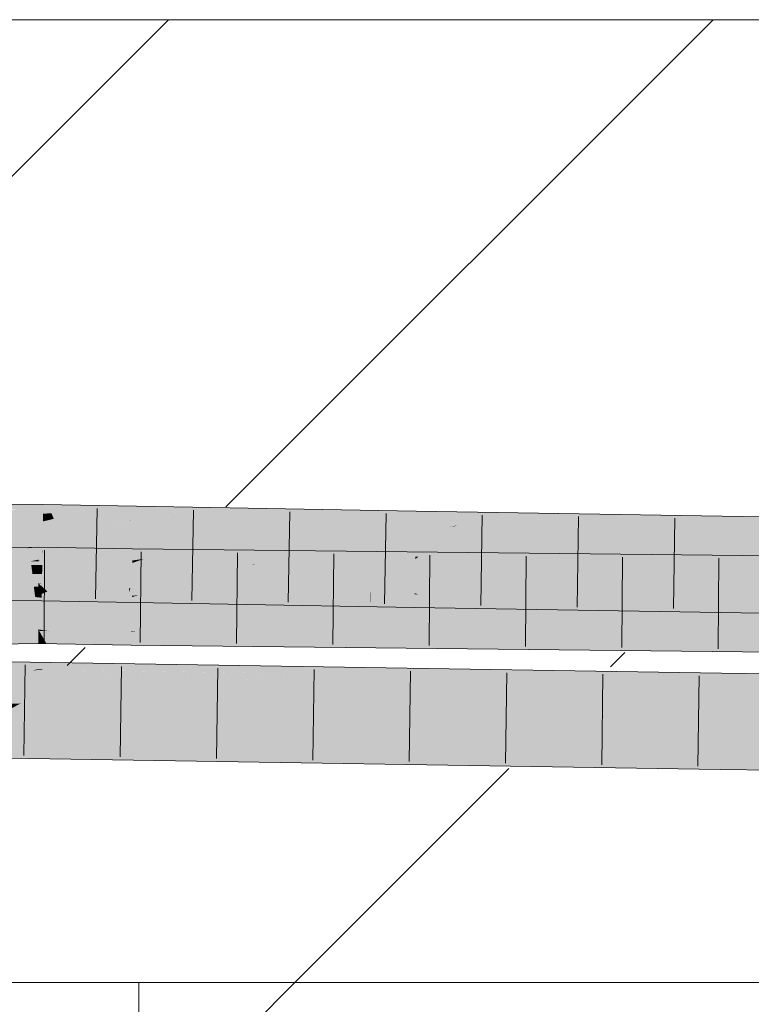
# Model space of a CAD drawing. Extents: x -720 to 300, y 62 to 1107.
# Tile 108 of 117: x 206.84 to 208.74, y 715.54 to 718.1. Entities that reach past the tile are written whole.
import ezdxf
from ezdxf.lldxf.tags import DXFTag

# ---------------------------------------------------------------- set-up
doc = ezdxf.new("R2010")
doc.units = 0
doc.layers.get('0').update_dxf_attribs({"lineweight": 35})
doc.layers.add('E_Detail_Linie_Text_Bem', color=7, linetype='Continuous', lineweight=13)
for name, color, linetype, lineweight, true_color in [('E_Detail_Wandschraffur', 7, 'Continuous', 5, 0xc0c0c0), ('E_Leerrohr 25-A06G9FMB8I', 7, 'Continuous', 9, 0xff8000), ('E_Leerrohr 25-Shading', 7, 'Continuous', 9, 0xff8000)]:
    doc.layers.add(name, color=color, linetype=linetype, lineweight=lineweight, true_color=true_color)
tags = doc.linetypes.add('fein_strichliert', pattern=[4, 1, -2, 1]).pattern_tags.tags
tags[8:9] = [DXFTag(74, 4), DXFTag(75, 0), DXFTag(340, '0'), DXFTag(46, 0.0), DXFTag(50, 0.0), DXFTag(44, 0.0), DXFTag(45, 0.0)]
tags[6:7] = [DXFTag(74, 4), DXFTag(75, 0), DXFTag(340, '0'), DXFTag(46, 0.0), DXFTag(50, 0.0), DXFTag(44, 0.0), DXFTag(45, 0.0)]
tags[4:5] = [DXFTag(74, 4), DXFTag(75, 0), DXFTag(340, '0'), DXFTag(46, 0.0), DXFTag(50, 0.0), DXFTag(44, 0.0), DXFTag(45, 0.0)]

# ---------------------------------------------------------------- blocks, each defined once
blk = doc.blocks.new('Shading-A06G9FDB8I', base_point=(181.435, 714.5839))
at = {"layer": 'E_Leerrohr 25-Shading', "color": 43, "true_color": 0xd7ab7f}
for points in [[(206.8991, 716.8348), (206.7547, 716.8058), (206.8988, 716.8167)], [(206.7756, 716.8422), (206.7582, 716.8217), (206.8992, 716.8406), (206.8991, 716.8348)], [(206.7584, 716.8065), (206.8991, 716.8348), (206.8287, 716.8282)], [(206.8991, 716.8348), (206.8988, 716.8167), (206.9533, 716.8397), (206.9204, 716.8182)], [(206.9533, 716.8397), (206.8992, 716.8406), (206.8991, 716.8348)], [(206.9533, 716.8397), (206.9204, 716.8182), (207.1684, 716.8359)], [(207.4314, 716.8313), (207.1684, 716.8359), (206.9905, 716.8186), (207.0177, 716.8251)], [(207.4314, 716.8313), (206.9905, 716.8186), (207.2258, 716.82)], [(207.2321, 716.82), (207.4314, 716.8313), (207.2344, 716.8204)], [(207.2321, 716.82), (207.6723, 716.8247), (207.4314, 716.8313), (207.6879, 716.8268)], [(207.6829, 716.8226), (207.7561, 716.8256), (207.6555, 716.8224), (207.6723, 716.8247)], [(207.6723, 716.8247), (207.7561, 716.8256), (207.6879, 716.8268)], [(207.6829, 716.8226), (207.8668, 716.8237), (207.7561, 716.8256)], [(206.7547, 716.8058), (206.8986, 716.804), (206.8988, 716.8167)], [(206.9263, 716.8035), (206.9204, 716.8182), (206.8986, 716.804)], [(206.8988, 716.8167), (206.8986, 716.804), (206.9204, 716.8182)], [(207.0177, 716.8251), (206.9204, 716.8182), (206.9905, 716.8186)], [(206.9263, 716.8035), (206.928, 716.8036), (206.9204, 716.8182), (206.9905, 716.8186)], [(207.2321, 716.82), (207.2258, 716.82), (207.1257, 716.8), (206.9263, 716.8035)], [(206.928, 716.8036), (207.2258, 716.82), (206.9905, 716.8186)], [(207.1257, 716.8), (207.6555, 716.8224), (207.2321, 716.82)], [(207.1257, 716.8), (207.1291, 716.7999), (207.6555, 716.8224), (207.6451, 716.8211)], [(207.6451, 716.8211), (207.1291, 716.7999), (207.6008, 716.8151)], [(207.6008, 716.8151), (207.1291, 716.7999), (207.4464, 716.7944)], [(207.2344, 716.8204), (207.2258, 716.82), (207.2321, 716.82)], [(207.6723, 716.8247), (207.2321, 716.82), (207.6555, 716.8224)], [(207.8668, 716.8237), (207.6008, 716.8151), (207.4481, 716.7944), (207.4464, 716.7944)], [(207.8668, 716.8237), (207.4481, 716.7944), (207.8665, 716.8054)], [(207.4481, 716.7944), (207.8662, 716.7871), (207.8665, 716.8054)], [(207.6829, 716.8226), (207.6451, 716.8211), (207.8668, 716.8237), (207.6008, 716.8151)], [(207.6451, 716.8211), (207.6829, 716.8226), (207.6555, 716.8224)], [(207.8662, 716.7871), (208.2869, 716.8168), (207.8665, 716.8054)], [(208.3154, 716.8156), (208.2869, 716.8168), (207.9678, 716.7854), (207.8662, 716.7871)], [(208.2869, 716.8168), (207.8668, 716.8237), (207.8665, 716.8054)], [(208.7672, 716.796), (208.3154, 716.8156), (207.9769, 716.7853), (207.9678, 716.7854)], [(208.3229, 716.8163), (208.2869, 716.8168), (208.3154, 716.8156)], [(208.7674, 716.809), (208.3229, 716.8163), (208.7672, 716.796), (208.3154, 716.8156)], [(207.9769, 716.7853), (208.7668, 716.7724), (208.7672, 716.796)], [(206.8569, 716.7271), (206.6683, 716.7095), (206.7843, 716.7084), (206.6538, 716.6955)], [(206.8356, 716.7292), (206.6683, 716.7095), (206.8666, 716.7296), (206.8569, 716.7271)], [(206.8869, 716.7186), (206.8869, 716.7299), (206.7843, 716.7084), (206.8569, 716.7271)], [(206.8569, 716.7271), (206.8869, 716.7299), (206.8666, 716.7296)], [(206.8869, 716.7186), (206.8868, 716.7051), (207.0141, 716.7276), (206.9414, 716.708)], [(207.0141, 716.7276), (206.8869, 716.7299), (206.8869, 716.7186)], [(207.0439, 716.7271), (207.0141, 716.7276), (206.9428, 716.7081), (206.9414, 716.708)], [(207.1305, 716.7255), (207.0439, 716.7271), (207.1304, 716.7183), (206.9428, 716.7081)], [(207.1304, 716.7183), (207.1303, 716.7042), (207.2309, 716.7244), (207.1802, 716.7065)], [(207.2309, 716.7244), (207.1305, 716.7255), (207.1304, 716.7183)], [(207.3331, 716.7233), (207.2309, 716.7244), (207.2273, 716.7087), (207.1802, 716.7065)], [(207.5005, 716.7214), (207.3331, 716.7233), (207.2273, 716.7087)], [(206.8869, 716.7186), (206.7149, 716.6908), (206.8868, 716.7051)], [(206.8868, 716.6976), (206.8868, 716.7051), (206.8643, 716.693), (206.7149, 716.6908)], [(206.7173, 716.6912), (206.8869, 716.7186), (206.7843, 716.7084)], [(206.8868, 716.6944), (206.8868, 716.6976), (206.8668, 716.6931), (206.8643, 716.693)], [(206.9391, 716.7074), (206.9414, 716.708), (206.8868, 716.6976), (206.8868, 716.7051)], [(206.8915, 716.6946), (206.9391, 716.7074), (206.8868, 716.6944), (206.8868, 716.6976)], [(207.1303, 716.7042), (206.8915, 716.6946), (207.0887, 716.6896), (206.8868, 716.6933)], [(207.1304, 716.7183), (206.9414, 716.708), (207.1303, 716.7042), (206.8915, 716.6946)], [(207.1302, 716.6954), (207.1303, 716.7042), (207.0895, 716.6899)], [(207.5744, 716.7048), (207.1301, 716.6888), (207.6588, 716.7045), (207.4931, 716.6896)], [(207.1301, 716.6888), (207.5744, 716.7048), (207.1358, 716.6909)], [(207.1358, 716.6909), (207.1602, 716.6995), (207.1301, 716.6907), (207.1302, 716.6954)], [(207.1602, 716.6995), (207.1802, 716.7065), (207.1302, 716.6954), (207.1303, 716.7042)], [(207.1358, 716.6909), (207.5744, 716.7048), (207.1602, 716.6995), (207.2104, 716.7064)], [(207.2104, 716.7064), (207.1802, 716.7065), (207.1602, 716.6995)], [(207.2273, 716.7087), (207.1802, 716.7065), (207.2104, 716.7064)], [(207.2104, 716.7064), (207.5005, 716.7214), (207.2273, 716.7087)], [(207.2104, 716.7064), (207.7666, 716.7141), (207.5005, 716.7214), (207.8102, 716.718)], [(207.5744, 716.7048), (207.7117, 716.7092), (207.2104, 716.7064), (207.7666, 716.7141)], [(207.4931, 716.6896), (207.7153, 716.6901), (207.6588, 716.7045), (208.3461, 716.7016)], [(207.7117, 716.7092), (207.5744, 716.7048), (207.6588, 716.7045)], [(208.7105, 716.7082), (207.9429, 716.7166), (207.6588, 716.7045), (207.7117, 716.7092)], [(208.7105, 716.7082), (207.6588, 716.7045), (208.3461, 716.7016)], [(207.7117, 716.7092), (207.9429, 716.7166), (207.7666, 716.7141)], [(208.3461, 716.7016), (207.7153, 716.6901), (209.0344, 716.6987), (208.8835, 716.6926)], [(207.7666, 716.7141), (207.9429, 716.7166), (207.8102, 716.718)], [(208.7105, 716.7082), (208.3461, 716.7016), (209.1521, 716.7034), (209.0344, 716.6987)], [(206.8668, 716.6931), (206.8868, 716.6933), (206.8868, 716.6944)], [(206.8868, 716.6944), (206.8868, 716.6933), (206.8915, 716.6946)], [(207.1301, 716.6907), (207.1302, 716.6954), (207.0887, 716.6896), (207.0895, 716.6899)], [(207.0887, 716.6896), (207.1301, 716.6888), (207.1301, 716.6907)], [(207.1301, 716.6907), (207.1301, 716.6888), (207.1358, 716.6909)], [(207.4931, 716.6896), (207.1301, 716.6888), (207.4458, 716.6854)], [(207.4519, 716.6854), (207.7153, 716.6901), (207.4458, 716.6854), (207.4931, 716.6896)], [(207.7153, 716.6901), (207.4519, 716.6854), (208.8835, 716.6926), (208.8342, 716.6907)], [(208.8342, 716.6907), (207.4519, 716.6854), (208.4319, 716.6746)], [(209.9266, 716.6949), (208.8342, 716.6907), (208.4343, 716.6746), (208.4319, 716.6746)], [(209.9266, 716.6949), (208.4343, 716.6746), (209.9266, 716.6804)], [(208.4343, 716.6746), (209.9265, 716.6583), (209.9266, 716.6804)], [(206.752, 716.6258), (206.8764, 716.6143), (206.7453, 716.6292), (206.8763, 716.6147)], [(206.7453, 716.6292), (206.8763, 716.6147), (206.8746, 716.6275)], [(206.8764, 716.6143), (206.752, 716.6258), (206.8782, 716.6006), (206.7809, 716.6113)], [(206.8763, 716.6147), (206.8754, 716.6275), (206.8746, 716.6275)], [(206.8763, 716.6147), (206.8954, 716.6125), (206.8754, 716.6275), (206.8956, 716.626)], [(206.8956, 716.626), (206.8956, 716.6273), (206.8754, 716.6275)], [(206.8954, 716.6125), (206.9355, 716.6086), (206.8956, 716.626), (206.8988, 716.6258)], [(206.8988, 716.6258), (206.8956, 716.6273), (206.8956, 716.626)], [(207.1215, 716.6233), (206.8956, 716.6273), (207.1221, 716.6147)], [(207.1221, 716.6147), (206.8956, 716.6273), (207.1226, 716.6082), (206.8988, 716.6258)], [(207.1226, 716.6082), (206.8988, 716.6258), (207.1239, 716.5901), (206.9355, 716.6086)], [(207.1221, 716.6147), (207.1254, 716.6232), (207.1215, 716.6233)], [(207.1221, 716.6147), (207.7477, 716.5847), (207.1254, 716.6232), (207.7477, 716.5861)], [(207.1254, 716.6232), (207.7477, 716.5861), (207.7469, 716.6124)], [(206.7809, 716.6113), (206.8202, 716.5916), (206.8951, 716.5987), (206.895, 716.5906)], [(206.8764, 716.6143), (206.8954, 716.6125), (206.8763, 716.6147)], [(206.8954, 716.6125), (206.8764, 716.6143), (206.8951, 716.5987), (206.8782, 716.6006)], [(206.895, 716.5906), (206.9772, 716.5892), (206.8951, 716.5987)], [(206.8951, 716.5987), (206.9772, 716.5892), (206.8954, 716.6125), (206.9355, 716.6086)], [(207.1239, 716.5901), (206.9355, 716.6086), (207.1242, 716.5866), (206.9772, 716.5892)], [(207.7477, 716.5847), (207.1221, 716.6147), (207.7478, 716.5801)], [(207.1226, 716.6082), (207.7478, 716.5801), (207.1221, 716.6147)], [(207.4759, 716.5805), (207.1226, 716.6082), (207.168, 716.5859), (207.1239, 716.5901)], [(207.1226, 716.6082), (207.4759, 716.5805), (207.7478, 716.5801), (207.748, 716.5757)], [(207.7477, 716.5861), (207.7483, 716.6124), (207.7469, 716.6124)], [(207.7477, 716.5861), (207.8627, 716.5792), (207.7483, 716.6124), (207.8632, 716.6078)], [(207.8632, 716.6078), (207.8632, 716.6104), (207.7483, 716.6124)], [(207.8627, 716.5792), (207.9929, 716.5716), (207.8632, 716.6078), (207.8731, 716.6074)], [(207.8731, 716.6074), (207.8632, 716.6104), (207.8632, 716.6078)], [(207.8632, 716.6104), (207.8731, 716.6074), (208.7642, 716.5956), (208.7639, 716.5732)], [(207.8731, 716.6074), (207.9929, 716.5716), (208.7639, 716.5732), (208.7637, 716.559)], [(207.168, 716.5859), (207.1239, 716.5901), (207.1242, 716.5866)], [(207.7477, 716.5847), (207.8627, 716.5792), (207.7477, 716.5861)], [(207.8626, 716.5737), (207.8627, 716.5792), (207.7478, 716.5801), (207.7477, 716.5847)], [(207.748, 716.5757), (207.8626, 716.5737), (207.7478, 716.5801)], [(207.8626, 716.5737), (207.9929, 716.5716), (207.8627, 716.5792)], [(206.8864, 716.5129), (206.8864, 716.5165), (206.657, 716.5133)], [(206.6715, 716.5088), (206.8864, 716.5041), (206.657, 716.5133), (206.8864, 716.5129)], [(206.8864, 716.494), (206.8864, 716.5041), (206.6937, 716.5018), (206.6715, 716.5088)], [(206.6937, 716.5018), (206.7278, 716.4912), (206.8864, 716.494), (206.8863, 716.4816)], [(206.8863, 716.4816), (206.9073, 716.4796), (206.8864, 716.494), (206.8997, 716.4929)], [(206.9145, 716.5118), (206.8864, 716.5165), (206.8885, 716.5128)], [(206.8885, 716.5128), (206.8864, 716.5165), (206.8864, 716.5129)], [(206.9145, 716.5118), (207.128, 716.5031), (206.8864, 716.5165), (207.1281, 716.5105)], [(207.1281, 716.5105), (207.1281, 716.5121), (206.8864, 716.5165)], [(206.8864, 716.5041), (206.8937, 716.5037), (206.8864, 716.5129), (206.8885, 716.5128)], [(206.8864, 716.494), (206.8997, 716.4929), (206.8864, 716.5041), (206.8937, 716.5037)], [(206.8937, 716.5037), (207.0001, 716.4972), (206.8885, 716.5128), (206.9145, 716.5118)], [(207.1277, 716.4755), (207.0001, 716.4972), (206.8997, 716.4929), (206.8937, 716.5037)], [(206.8997, 716.4929), (206.9073, 716.4796), (207.1164, 716.4757)], [(207.1277, 716.4755), (206.8997, 716.4929), (207.1164, 716.4757)], [(207.1278, 716.4894), (207.128, 716.5031), (207.0001, 716.4972), (206.9145, 716.5118)], [(207.0001, 716.4972), (207.1277, 716.4755), (207.1278, 716.4894)], [(207.1278, 716.4894), (207.4684, 716.4717), (207.128, 716.5031), (207.2328, 716.4997)], [(207.128, 716.5031), (207.2328, 716.4997), (207.1281, 716.5105), (207.1441, 716.5102)], [(207.3364, 716.5071), (207.1281, 716.5121), (207.1441, 716.5102)], [(209.9265, 716.4815), (207.1281, 716.5121), (209.9265, 716.4652), (207.3364, 716.5071)], [(207.1441, 716.5102), (207.1281, 716.5121), (207.1281, 716.5105)], [(209.9264, 716.4449), (207.3364, 716.5071), (207.2328, 716.4997), (207.1441, 716.5102)], [(207.2328, 716.4997), (207.4684, 716.4717), (208.4412, 716.4611)], [(209.9264, 716.4449), (207.2328, 716.4997), (208.4412, 716.4611)], [(207.3364, 716.5071), (209.9264, 716.4449), (209.9265, 716.4652)], [(206.7278, 716.4912), (206.7692, 716.4783), (206.8863, 716.4816), (206.8863, 716.4799)], [(206.8863, 716.4799), (206.9073, 716.4796), (206.8863, 716.4816)], [(207.1277, 716.4755), (207.4684, 716.4717), (207.1278, 716.4894)], [(206.9227, 716.4216), (206.8106, 716.42), (206.8939, 716.415), (206.8105, 716.415)], [(206.8107, 716.426), (206.8106, 716.42), (206.9598, 716.4301), (206.9227, 716.4216)], [(206.9598, 716.4301), (206.8108, 716.4325), (206.8107, 716.426)], [(207.5579, 716.4146), (206.9227, 716.4216), (206.8939, 716.415)], [(206.9598, 716.4301), (206.9227, 716.4216), (207.2267, 716.4257)], [(207.2267, 716.4257), (206.9227, 716.4216), (207.9263, 716.4144), (207.5579, 716.4146)], [(206.8104, 716.406), (206.8102, 716.3959), (206.8511, 716.4052)], [(207.1725, 716.3989), (206.8511, 716.4052), (207.1022, 716.3969), (206.8102, 716.3959)], [(207.1022, 716.3969), (206.8102, 716.3959), (206.9721, 716.3932)], [(206.8725, 716.4101), (206.8831, 716.4125), (206.8104, 716.4067), (206.8105, 716.4134)], [(206.8511, 716.4052), (206.8725, 716.4101), (206.8104, 716.406), (206.8104, 716.4067)], [(206.8939, 716.415), (206.8105, 716.415), (206.8831, 716.4125), (206.8105, 716.4134)], [(207.2471, 716.3975), (206.9027, 716.4118), (206.8511, 716.4052), (206.8725, 716.4101)], [(206.9027, 716.4118), (206.8856, 716.4125), (206.8725, 716.4101), (206.8831, 716.4125)], [(207.9531, 716.4), (206.8939, 716.415), (206.8831, 716.4125)], [(206.8856, 716.4125), (207.1255, 716.4086), (207.9531, 716.4), (207.7318, 716.3992)], [(206.9088, 716.4121), (206.8856, 716.4125), (206.9027, 716.4118)], [(207.9531, 716.4), (208.6599, 716.4025), (206.8939, 716.415), (207.5579, 716.4146)], [(207.6993, 716.399), (206.9088, 716.4121), (207.2471, 716.3975), (206.9027, 716.4118)], [(206.9721, 716.3932), (207.5159, 716.3857), (207.0117, 716.3943)], [(206.9721, 716.3932), (208.0599, 716.3756), (207.5159, 716.3857), (208.0952, 716.3757)], [(207.0117, 716.3943), (207.3249, 716.389), (207.1022, 716.3969), (207.3699, 716.3896)], [(207.2471, 716.3975), (207.1725, 716.3989), (207.1022, 716.3969)], [(207.1022, 716.3969), (207.3699, 716.3896), (207.2471, 716.3975), (207.5258, 716.392)], [(207.1255, 716.4086), (207.6993, 716.399), (207.7318, 716.3992)], [(208.6595, 716.3802), (207.6993, 716.399), (208.6594, 716.3697), (207.2471, 716.3975)], [(207.5258, 716.392), (207.3699, 716.3896), (208.2245, 716.3758), (207.5159, 716.3857)], [(207.5258, 716.392), (208.2245, 716.3758), (208.3449, 716.3759)], [(207.5579, 716.4146), (208.6599, 716.4025), (207.9263, 716.4144)], [(207.6993, 716.399), (208.6596, 716.3832), (207.7318, 716.3992), (208.6596, 716.3848)], [(207.6993, 716.399), (208.6595, 716.3802), (208.2113, 716.3906)], [(208.6596, 716.3848), (208.6597, 716.3917), (207.7318, 716.3992), (207.9531, 716.4)], [(208.6597, 716.3917), (208.6599, 716.4025), (207.9531, 716.4)], [(208.6595, 716.3802), (208.6596, 716.3832), (208.2113, 716.3906)], [(210.2581, 716.3683), (210.2582, 716.3799), (208.6596, 716.3848), (208.6597, 716.3917)], [(210.2582, 716.3799), (210.2582, 716.3848), (208.6597, 716.3917), (208.6599, 716.4025)], [(207.3249, 716.389), (207.5159, 716.3857), (207.3699, 716.3896)], [(207.5159, 716.3857), (208.0952, 716.3757), (208.2245, 716.3758)], [(208.0599, 716.3756), (208.6593, 716.3659), (208.0952, 716.3757)], [(208.0952, 716.3757), (208.6593, 716.3659), (208.2245, 716.3758), (208.6594, 716.3697)], [(208.2245, 716.3758), (208.6594, 716.3697), (208.3449, 716.3759)], [(208.6594, 716.3697), (208.6593, 716.3659), (210.258, 716.3482)], [(210.258, 716.3533), (208.6595, 716.3802), (210.258, 716.3482), (208.6594, 716.3697)], [(210.2581, 716.3638), (208.6596, 716.3832), (210.258, 716.3533), (208.6595, 716.3802)], [(210.2581, 716.3683), (208.6596, 716.3848), (209.9268, 716.3708)], [(209.9513, 716.3706), (208.6596, 716.3848), (210.2581, 716.3638), (208.6596, 716.3832)], [(208.1675, 716.1971), (206.8074, 716.2191), (206.8072, 716.2089)], [(206.8068, 716.1825), (208.6564, 716.1525), (206.8069, 716.1906), (208.6568, 716.1788)], [(206.8069, 716.1906), (208.1675, 716.1971), (206.8072, 716.2089)], [(208.1675, 716.1971), (206.8069, 716.1906), (207.209, 716.188)], [(208.1675, 716.1971), (207.209, 716.188), (208.6569, 716.1891), (208.6568, 716.1788)], [(209.8012, 716.1765), (208.6569, 716.1891), (208.6568, 716.1788)], [(208.6564, 716.1525), (209.8012, 716.1765), (208.6568, 716.1788)], [(208.6564, 716.1525), (210.2568, 716.1348), (209.8012, 716.1765), (210.257, 716.1714)]]:
    blk.add_solid(points, dxfattribs=at)
at = {"layer": 'E_Leerrohr 25-Shading', "color": 31, "true_color": 0xfabd7f}
for points in [[(206.7547, 716.8058), (206.7498, 716.7606), (206.8986, 716.804), (206.8985, 716.7968)], [(206.8985, 716.7968), (206.8978, 716.7567), (206.9263, 716.8035), (206.9116, 716.7592)], [(206.9263, 716.8035), (206.8986, 716.804), (206.8985, 716.7968)], [(207.1257, 716.8), (206.9263, 716.8035), (207.1212, 716.7985), (206.9116, 716.7592)], [(207.1291, 716.7999), (206.9116, 716.7592), (207.4481, 716.7944), (207.2621, 716.7695)], [(207.1291, 716.7999), (207.1257, 716.8), (207.1212, 716.7985)], [(206.8985, 716.7968), (206.7498, 716.7606), (206.8978, 716.7567), (206.7463, 716.7279)], [(207.866, 716.7757), (207.8662, 716.7871), (207.1189, 716.7117), (206.8971, 716.7156)], [(207.8662, 716.7871), (207.2621, 716.7695), (206.8971, 716.7156), (206.8988, 716.7208)], [(207.1189, 716.7117), (207.7457, 716.7008), (207.866, 716.7757), (207.8648, 716.7051)], [(207.2621, 716.7695), (207.8662, 716.7871), (207.4481, 716.7944)], [(207.866, 716.7757), (207.8648, 716.7051), (207.9769, 716.7853), (207.8735, 716.7054)], [(207.866, 716.7757), (207.9554, 716.7834), (207.8662, 716.7871), (207.9678, 716.7854)], [(207.9769, 716.7853), (207.8735, 716.7054), (208.7668, 716.7724), (208.7663, 716.7386)], [(207.9554, 716.7834), (207.9769, 716.7853), (207.9678, 716.7854)], [(206.8978, 716.7567), (206.7463, 716.7279), (206.8637, 716.716), (206.7451, 716.7175)], [(206.8978, 716.7567), (206.8637, 716.716), (206.8972, 716.7206)], [(206.9116, 716.7592), (206.8978, 716.7567), (206.8988, 716.7208), (206.8972, 716.7206)], [(207.2621, 716.7695), (206.9116, 716.7592), (206.8988, 716.7208)], [(207.8735, 716.7054), (207.8647, 716.6987), (208.7663, 716.7386), (208.7655, 716.684)], [(206.7451, 716.7175), (206.7452, 716.6821), (206.8637, 716.716), (206.8681, 716.6835)], [(206.8637, 716.716), (206.8971, 716.7156), (206.8972, 716.7206)], [(206.8637, 716.716), (206.868, 716.684), (206.8971, 716.7156), (206.8966, 716.6835)], [(206.8971, 716.7156), (206.8966, 716.6835), (207.1189, 716.7117), (207.1213, 716.6794)], [(206.8972, 716.7206), (206.8971, 716.7156), (206.8988, 716.7208)], [(207.7457, 716.7008), (207.1189, 716.7117), (207.7457, 716.6992), (207.1191, 716.7087)], [(207.7457, 716.6992), (207.1191, 716.7087), (207.7465, 716.6719), (207.1213, 716.6794)], [(207.7457, 716.7008), (207.8647, 716.6987), (207.8648, 716.7051)], [(207.8645, 716.6838), (207.8647, 716.6987), (207.7461, 716.6849), (207.7457, 716.7008)], [(208.7654, 716.676), (208.7655, 716.684), (207.8645, 716.6838), (207.8647, 716.6987)], [(207.8648, 716.7051), (207.8647, 716.6987), (207.8735, 716.7054)], [(206.8668, 716.6931), (206.7149, 716.6908), (206.7024, 716.6595), (206.6929, 716.6594)], [(206.8668, 716.6931), (206.7055, 716.6602), (206.8868, 716.6933), (206.707, 716.6602)], [(206.8662, 716.6603), (206.8867, 716.6627), (206.707, 716.6602), (206.8868, 716.6933)], [(206.7452, 716.6821), (206.7453, 716.6292), (206.8681, 716.6835), (206.8754, 716.6275)], [(206.8966, 716.6835), (206.868, 716.684), (206.8962, 716.6603), (206.8711, 716.6603)], [(207.0887, 716.6896), (206.8868, 716.6933), (206.8867, 716.6627)], [(206.9765, 716.6588), (207.0887, 716.6896), (206.8867, 716.6603), (206.8867, 716.6627)], [(207.1213, 716.6794), (206.8966, 716.6835), (207.1227, 716.66), (206.8962, 716.6603)], [(207.0134, 716.6581), (207.0887, 716.6896), (206.9765, 716.6588)], [(207.1301, 716.6888), (207.0887, 716.6896), (207.123, 716.6561), (207.0134, 716.6581)], [(207.7465, 716.6719), (207.1213, 716.6794), (207.7473, 716.645), (207.123, 716.6561)], [(207.1301, 716.6888), (207.123, 716.6561), (207.1297, 716.6567)], [(207.4519, 716.6854), (207.1297, 716.6567), (207.2447, 716.6309), (207.1295, 716.6328)], [(207.1301, 716.6888), (207.1297, 716.6567), (207.4258, 716.683)], [(207.1301, 716.6888), (207.4258, 716.683), (207.4458, 716.6854), (207.4374, 716.6841)], [(207.7472, 716.6472), (208.4343, 716.6746), (207.3295, 716.6532), (207.4519, 716.6854)], [(207.4374, 716.6841), (207.4519, 716.6854), (207.4458, 716.6854)], [(208.4343, 716.6746), (207.6802, 716.6446), (209.9265, 716.6583), (207.6803, 716.6319)], [(207.864, 716.6589), (207.8645, 716.6838), (207.7469, 716.6591), (207.7461, 716.6849)], [(207.864, 716.6589), (208.7652, 716.6581), (207.8645, 716.6838), (208.7654, 716.676)], [(206.6785, 716.6388), (206.8662, 716.6603), (206.6915, 716.6573), (206.707, 716.6602)], [(206.7252, 716.6384), (206.8711, 716.6603), (206.6785, 716.6388), (206.8662, 716.6603)], [(206.8867, 716.637), (206.8867, 716.6627), (206.7295, 716.639)], [(206.8711, 716.6603), (206.8867, 716.6627), (206.8662, 716.6603)], [(206.8711, 716.6603), (206.8754, 716.6275), (206.8962, 716.6603), (206.8956, 716.6273)], [(206.8969, 716.6368), (206.9765, 716.6588), (206.8867, 716.637), (206.8867, 716.6603)], [(206.8962, 716.6603), (206.8956, 716.6273), (207.1227, 716.66), (207.1254, 716.6232)], [(206.9796, 716.6439), (207.0134, 716.6581), (206.8969, 716.6368), (206.9765, 716.6588)], [(207.1295, 716.6328), (207.1297, 716.6567), (206.9601, 716.6357), (206.9796, 716.6439)], [(207.0134, 716.6581), (206.9796, 716.6439), (207.123, 716.6561)], [(207.123, 716.6561), (207.1254, 716.6232), (207.7473, 716.645), (207.7483, 716.6124)], [(207.3094, 716.6298), (207.7472, 716.6472), (207.2447, 716.6309), (207.3295, 716.6532)], [(209.9265, 716.6092), (209.9265, 716.6583), (207.6804, 716.6054), (207.6803, 716.6319)], [(207.7469, 716.6591), (207.7472, 716.6483), (207.864, 716.6589), (207.8639, 716.6484)], [(207.8639, 716.6484), (207.7472, 716.6483), (207.8638, 716.6456), (207.7472, 716.6472)], [(207.7472, 716.6472), (207.7483, 716.6124), (207.8638, 716.6456), (207.8632, 716.6104)], [(207.8639, 716.6484), (207.8638, 716.6456), (208.765, 716.6499), (208.7648, 716.6333)], [(207.8639, 716.6484), (208.765, 716.6499), (207.864, 716.6589), (208.7652, 716.6581)], [(206.8867, 716.636), (206.6605, 716.613), (206.8866, 716.6138), (206.6525, 716.6016)], [(206.8867, 716.636), (206.6727, 716.6306), (206.6605, 716.613)], [(206.8867, 716.636), (206.8867, 716.637), (206.6727, 716.6306), (206.7295, 716.639)], [(206.9099, 716.6147), (206.8867, 716.636), (206.8866, 716.6138)], [(207.1293, 716.6226), (206.9099, 716.6147), (207.1291, 716.6044), (206.8866, 716.6049)], [(206.8867, 716.637), (206.8867, 716.636), (206.8969, 716.6368)], [(206.9099, 716.6147), (206.9601, 716.6357), (206.8867, 716.636), (206.8969, 716.6368)], [(206.9601, 716.6357), (206.9796, 716.6439), (206.8969, 716.6368)], [(207.1293, 716.6226), (207.1295, 716.6328), (206.9099, 716.6147), (206.9601, 716.6357)], [(207.2283, 716.6266), (207.1293, 716.6226), (207.1442, 716.6045), (207.1291, 716.6044)], [(207.1295, 716.6328), (207.1293, 716.6226), (207.2447, 716.6309), (207.2283, 716.6266)], [(207.6803, 716.6319), (207.2283, 716.6266), (207.6804, 716.6054), (207.1442, 716.6045)], [(207.6802, 716.6446), (207.2283, 716.6266), (207.6803, 716.6319)], [(207.2447, 716.6309), (207.2283, 716.6266), (207.3094, 716.6298)], [(207.8638, 716.6456), (207.8632, 716.6104), (208.7648, 716.6333), (208.7642, 716.5956)], [(206.6525, 716.6016), (206.8866, 716.6049), (206.8866, 716.6138)], [(206.8864, 716.5165), (206.8866, 716.6049), (206.657, 716.5133), (206.6525, 716.6016)], [(207.1281, 716.5121), (207.1291, 716.6005), (206.8864, 716.5165), (206.8866, 716.6049)], [(206.8866, 716.6138), (206.8866, 716.6049), (206.9099, 716.6147)], [(206.8866, 716.6049), (207.1291, 716.6005), (207.1291, 716.6044)], [(209.9265, 716.4815), (209.9265, 716.5699), (207.1281, 716.5121), (207.1291, 716.6005)], [(207.5172, 716.6051), (207.1442, 716.6045), (207.5173, 716.5963), (207.1291, 716.6005)], [(207.1291, 716.6044), (207.1291, 716.6005), (207.1442, 716.6045)], [(208.5338, 716.5851), (208.5336, 716.6068), (207.5173, 716.5963), (207.5172, 716.6051)], [(209.9265, 716.6092), (208.5336, 716.6068), (209.9265, 716.5699), (208.5338, 716.5851)], [(206.8098, 716.3709), (206.809, 716.3228), (206.9721, 716.3932), (206.8404, 716.3241)], [(206.9721, 716.3932), (206.8102, 716.3959), (206.8098, 716.3709)], [(206.9721, 716.3932), (206.8404, 716.3241), (208.0599, 716.3756)], [(206.8404, 716.3241), (206.8088, 716.3075), (208.6593, 716.3659), (208.6581, 716.2775)], [(206.8404, 716.3241), (208.6593, 716.3659), (208.0599, 716.3756)], [(210.2575, 716.2598), (210.258, 716.3482), (208.6581, 716.2775), (208.6593, 716.3659)], [(206.809, 716.3228), (206.8088, 716.3075), (206.8404, 716.3241)], [(208.4262, 716.2702), (208.6581, 716.2775), (206.8084, 716.283), (206.8087, 716.3027)], [(208.6581, 716.2775), (206.8088, 716.3075), (206.8087, 716.3027)], [(206.8084, 716.283), (206.8078, 716.2421), (208.4262, 716.2702), (207.5443, 716.2424)], [(208.6577, 716.2429), (208.658, 716.2684), (207.5443, 716.2424), (208.4262, 716.2702)], [(208.658, 716.2684), (208.6581, 716.2775), (208.4262, 716.2702)], [(209.9608, 716.2467), (210.2575, 716.2598), (208.6577, 716.2429), (208.658, 716.2684)], [(210.2575, 716.2598), (208.6581, 716.2775), (208.658, 716.2684)], [(206.8078, 716.2421), (206.8074, 716.2191), (207.5443, 716.2424)], [(207.5443, 716.2424), (206.8074, 716.2191), (208.6571, 716.2017), (208.1675, 716.1971)], [(207.5443, 716.2424), (208.6571, 716.2017), (208.6577, 716.2429)], [(208.6577, 716.2429), (208.6571, 716.2017), (209.9608, 716.2467), (209.049, 716.2065)], [(208.1675, 716.1971), (208.6569, 716.1891), (208.6571, 716.2017)], [(209.049, 716.2065), (208.6569, 716.1891), (210.2571, 716.1856), (209.8012, 716.1765)], [(208.6571, 716.2017), (208.6569, 716.1891), (209.049, 716.2065)]]:
    blk.add_solid(points, dxfattribs=at)
blk = doc.blocks.new('Referenz-A06G9FMD8I')
at = {"layer": 'E_Detail_Linie_Text_Bem', "linetype": 'Continuous', "ltscale": 0.13}
for p, q in [((199.5704, 718.0996), (259.5484, 718.0996)), ((211.3704, 715.5996), (199.5704, 715.5996)), ((209.6474, 715.5996), (207.1474, 715.5996)), ((207.1474, 715.5996), (207.1474, 675.5996))]:
    blk.add_line(p, q, dxfattribs=at)
at = {"layer": 'E_Detail_Wandschraffur', "linetype": 'ByBlock', "ltscale": 0.13}
for p, q in [((204.7464, 715.622), (207.2241, 718.0996)), ((208.3717, 716.4189), (208.4091, 716.4562)), ((207.5525, 715.5996), (208.108, 716.1551)), ((207.1474, 715.1945), (207.5525, 715.5996))]:
    blk.add_line(p, q, dxfattribs=at)
at = {"layer": 'E_Detail_Wandschraffur', "linetype": 'fein_strichliert', "ltscale": 0.13}
for p, q in [((207.3733, 716.8346), (208.6383, 718.0996)), ((206.9612, 716.4226), (207.0082, 716.4695))]:
    blk.add_line(p, q, dxfattribs=at)
at = {"layer": 'E_Leerrohr 25-A06G9FMB8I', "linetype": 'Continuous', "ltscale": 0.13}
for p, q in [((206.8992, 716.8406), (206.7449, 716.8425)), ((207.8668, 716.8237), (206.8992, 716.8406)), ((207.0391, 716.8306), (207.0351, 716.5957)), ((207.2891, 716.8263), (207.2851, 716.5913)), ((207.539, 716.8219), (207.5351, 716.5869)), ((207.789, 716.8175), (207.785, 716.5826)), ((208.7674, 716.809), (207.8668, 716.8237)), ((208.0389, 716.8134), (208.035, 716.5784)), ((208.2888, 716.8093), (208.2851, 716.5743)), ((208.5387, 716.8052), (208.5351, 716.5703)), ((206.8869, 716.7299), (206.6461, 716.7264)), ((207.1305, 716.7255), (206.8869, 716.7299)), ((209.9266, 716.6949), (207.1305, 716.7255)), ((206.9024, 716.7221), (206.9018, 716.4871)), ((207.1534, 716.7177), (207.1507, 716.4827)), ((207.4033, 716.715), (207.4008, 716.48)), ((207.6531, 716.7123), (207.6509, 716.4773)), ((207.903, 716.7095), (207.901, 716.4745)), ((208.1529, 716.7068), (208.1511, 716.4718)), ((208.4027, 716.7041), (208.4012, 716.4691)), ((208.6526, 716.7013), (208.6513, 716.4663)), ((206.895, 716.5906), (206.7454, 716.5925)), ((207.8626, 716.5737), (206.895, 716.5906)), ((208.7637, 716.559), (207.8626, 716.5737)), ((206.8863, 716.4799), (206.6588, 716.4767)), ((207.1277, 716.4755), (206.8863, 716.4799)), ((209.9264, 716.4449), (207.1277, 716.4755)), ((208.6599, 716.4025), (206.8108, 716.4325)), ((206.8524, 716.4243), (206.8487, 716.1893)), ((207.1024, 716.4203), (207.0987, 716.1853)), ((207.3523, 716.4162), (207.3487, 716.1812)), ((207.6022, 716.4122), (207.5987, 716.1772)), ((207.8522, 716.4081), (207.8487, 716.1731)), ((208.1021, 716.404), (208.0987, 716.1691)), ((208.352, 716.4), (208.3487, 716.165)), ((208.602, 716.3959), (208.5987, 716.161)), ((210.2582, 716.3848), (208.6599, 716.4025)), ((208.6564, 716.1525), (206.8068, 716.1825)), ((210.2568, 716.1348), (208.6564, 716.1525))]:
    blk.add_line(p, q, dxfattribs=at)

msp = doc.modelspace()

# ---------------------------------------------------------------- block references
at = {"color": 8, "lineweight": 25, "ltscale": 0.25, "true_color": 0x808080}
msp.add_blockref('Referenz-A06G9FMD8I', (0, 0), dxfattribs=at)
msp.add_blockref('Shading-A06G9FDB8I', (181.435, 714.5839))

doc.saveas('drawing.dxf')
